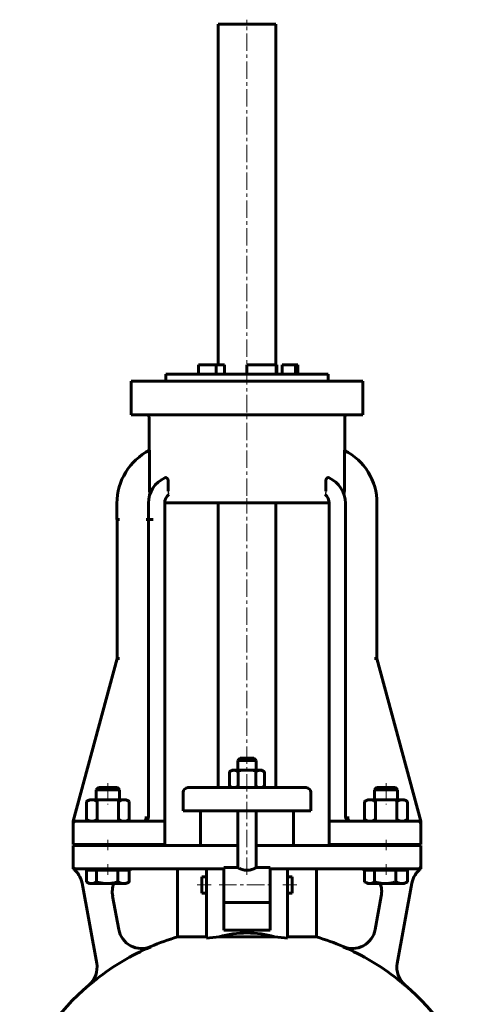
# Model space of a CAD drawing. Header units: millimetres. Extents: x -142 to 142, y -413 to 415.
# Tile 4 of 4: x -98 to 98, y -10 to 415. Entities that reach past the tile are written whole.
import ezdxf

# ---------------------------------------------------------------- set-up
doc = ezdxf.new("R2010")
doc.units = ezdxf.units.MM
for name, pattern in [('K5LT-1', [0]), ('K5LT_AXLED', [12, 7.5, -1.5, 1.5, -1.5]), ('K5LT_BASIC', [0])]:
    doc.linetypes.add(name, pattern=pattern)
doc.layers.add('Системный слой (1)', color=7, linetype='Continuous', true_color=0x6c6c6c)

# ---------------------------------------------------------------- blocks, each defined once
blk = doc.blocks.new('U1')
at = {"layer": 'Системный слой (1)', "color": 143, "linetype": 'K5LT_BASIC', "lineweight": 60, "true_color": 0x33acca}
for p, q in [((44.49, 69), (35.49, 69)), ((65, 69), (44.49, 69))]:
    blk.add_line(p, q, dxfattribs=at)
blk = doc.blocks.new('U2')
at = {"layer": 'Системный слой (1)', "color": 143, "linetype": 'K5LT_BASIC', "lineweight": 60, "true_color": 0x33acca}
for p, q in [((43.48, 69.28), (43.04, 69.62)), ((43.98, 69.07), (43.48, 69.28)), ((44.49, 69), (43.98, 69.07))]:
    blk.add_line(p, q, dxfattribs=at)
blk = doc.blocks.new('U3')
at = {"layer": 'Системный слой (1)', "color": 143, "linetype": 'K5LT_BASIC', "lineweight": 60, "true_color": 0x33acca}
for p, q in [((19.5, 45), (19.5, 41.5)), ((19.5, 41.5), (19.5, 38))]:
    blk.add_line(p, q, dxfattribs=at)
blk = doc.blocks.new('U4')
at = {"layer": 'Системный слой (1)', "color": 143, "linetype": 'K5LT_BASIC', "lineweight": 60, "true_color": 0x33acca}
for p, q in [((-4, 49), (-10, 49)), ((10, 49), (4, 49))]:
    blk.add_line(p, q, dxfattribs=at)
blk = doc.blocks.new('U9')
at = {"layer": 'Системный слой (1)', "color": 143, "linetype": 'K5LT_BASIC', "lineweight": 60, "true_color": 0x33acca}
for p, q in [((-19.5, 41.5), (-19.5, 45)), ((-19.5, 38), (-19.5, 41.5))]:
    blk.add_line(p, q, dxfattribs=at)
blk = doc.blocks.new('U12')
at = {"layer": 'Системный слой (1)', "color": 143, "linetype": 'K5LT_BASIC', "lineweight": 60, "true_color": 0x33acca}
for start, end in [(70.0499, 90), (349.6441, 21.0996)]:
    blk.add_arc((48.11, 38.5), 10, start, end, dxfattribs=at)
blk = doc.blocks.new('U15')
at = {"layer": 'Системный слой (1)', "color": 143, "linetype": 'K5LT_BASIC', "lineweight": 60, "true_color": 0x33acca}
for start, end in [(23.6575, 90), (8.4948, 15.6602)]:
    blk.add_arc((74, 68), 1, start, end, dxfattribs=at)
blk = doc.blocks.new('U16')
at = {"layer": 'Системный слой (1)', "color": 143, "linetype": 'K5LT_BASIC', "lineweight": 60, "true_color": 0x33acca}
for p, q in [((-4, 58.5), (-25, 58.5)), ((25, 58.5), (4, 58.5))]:
    blk.add_line(p, q, dxfattribs=at)
blk = doc.blocks.new('U19')
at = {"layer": 'Системный слой (1)', "color": 143, "linetype": 'K5LT_BASIC', "lineweight": 60, "true_color": 0x33acca}
for p, q in [((0, 96.25), (-3, 96.25)), ((3, 96.25), (0, 96.25))]:
    blk.add_line(p, q, dxfattribs=at)
blk = doc.blocks.new('U20')
at = {"layer": 'Системный слой (1)', "color": 143, "linetype": 'K5LT_BASIC', "lineweight": 60, "true_color": 0x33acca}
for p, q in [((-44.49, 69), (-65, 69)), ((-35.49, 69), (-44.49, 69))]:
    blk.add_line(p, q, dxfattribs=at)
blk = doc.blocks.new('U22')
at = {"layer": 'Системный слой (1)', "color": 143, "linetype": 'K5LT_BASIC', "lineweight": 60, "true_color": 0x33acca}
for start, end in [(106.6014, 113.2947), (66.7053, 73.3986), (130.4969, 159.0486), (20.9328, 49.5031)]:
    blk.add_arc((0, -81.55), 105, start, end, dxfattribs=at)
blk = doc.blocks.new('U23')
at = {"layer": 'Системный слой (1)', "color": 143, "linetype": 'K5LT_BASIC', "lineweight": 60, "true_color": 0x33acca}
for start, end in [(90, 109.9501), (158.9004, 190.3559)]:
    blk.add_arc((-48.11, 38.5), 10, start, end, dxfattribs=at)
blk = doc.blocks.new('U25')
at = {"layer": 'Системный слой (1)', "color": 143, "linetype": 'K5LT_BASIC', "lineweight": 60, "true_color": 0x33acca}
for p, q in [((-69.23, 42.81), (-69.16, 42.77)), ((-69.16, 42.77), (-69.1, 42.73)), ((-69.1, 42.73), (-69.03, 42.69)), ((-69.03, 42.69), (-68.35, 42.36)), ((-68.35, 42.36), (-67.71, 42.17)), ((-67.71, 42.17), (-67.09, 42.1))]:
    blk.add_line(p, q, dxfattribs=at)
blk = doc.blocks.new('U31')
at = {"layer": 'Системный слой (1)', "color": 143, "linetype": 'K5LT_BASIC', "lineweight": 60, "true_color": 0x33acca}
for p, q in [((50.77, 42.81), (50.84, 42.77)), ((50.84, 42.77), (50.9, 42.73)), ((50.9, 42.73), (50.97, 42.69)), ((50.97, 42.69), (51.65, 42.36)), ((51.65, 42.36), (52.29, 42.17)), ((52.29, 42.17), (52.91, 42.1))]:
    blk.add_line(p, q, dxfattribs=at)

msp = doc.modelspace()

# ---------------------------------------------------------------- linework, layer by layer
at = {"layer": 'Системный слой (1)', "color": 143, "linetype": 'K5LT_BASIC', "lineweight": 60, "true_color": 0x33acca}
for p, q in [((-12.5, 266), (-12.5, 413)), ((12.5, 413), (-12.5, 413)), ((12.5, 266), (12.5, 413)), ((-20.92, 262), (-20.92, 266)), ((-20.92, 266), (-13.24, 266)), ((-13.24, 266), (-9.63, 266)), ((-13.24, 262), (-13.24, 266)), ((-9.63, 262), (-9.63, 266)), ((0, 266), (12.62, 266)), ((0, 262), (0, 266)), ((12.62, 262), (12.62, 266)), ((12.62, 266), (12.93, 266)), ((12.93, 262), (12.93, 266)), ((15.22, 266), (20.92, 266)), ((15.22, 262), (15.22, 266)), ((20.92, 266), (22, 266)), ((20.92, 262), (20.92, 266)), ((22, 262), (22, 266)), ((-35, 259), (-35, 262)), ((-35, 262), (35, 262)), ((35, 259), (35, 262)), ((-50, 259), (-36.5, 259)), ((-50, 244.5), (-50, 259)), ((-36.5, 259), (36.5, 259)), ((36.5, 259), (50, 259)), ((50, 244.5), (50, 259)), ((-36.5, 244.5), (-50, 244.5)), ((-42.2, 229.07), (-42.2, 243.5)), ((-36.5, 244.5), (36.5, 244.5)), ((50, 244.5), (36.5, 244.5)), ((42.2, 229.06), (42.2, 243.5)), ((-42.01, 212.36), (-42.01, 228)), ((42.01, 212.32), (42.01, 227.99)), ((-34, 211.5), (-34, 215.68)), ((34, 211.5), (34, 215.67)), ((-56.11, 206.3), (-56.11, 199.3)), ((-56.11, 206.3), (-56.11, 199.3)), ((-42.51, 206.3), (-42.51, 199.3)), ((-35.51, 206.5), (35.48, 206.5)), ((-35.51, 206.3), (-35.51, 199.3)), ((-12.5, 83.5), (-12.5, 206.5)), ((12.5, 83.5), (12.5, 206.5)), ((35.49, 206.3), (35.49, 69)), ((42.49, 71), (42.49, 206.3)), ((56.08, 206.3), (56.08, 139.3)), ((-55.07, 199.3), (-56.11, 199.3)), ((-56.08, 199.3), (-56.08, 139.3)), ((-55.05, 199.3), (-55.07, 199.3)), ((-42.51, 199.3), (-43.51, 199.3)), ((-40.51, 199.3), (-42.51, 199.3)), ((-42.49, 199.3), (-42.49, 71)), ((-40.49, 199.3), (-40.51, 199.3)), ((-35.49, 199.3), (-35.51, 199.3)), ((-35.49, 69), (-35.49, 199.3)), ((-56.08, 139.3), (-75, 69)), ((-55.05, 139.3), (-56.08, 139.3)), ((55.05, 139.3), (56.08, 139.3)), ((75, 69), (56.08, 139.3)), ((-3, 96.25), (-4, 95.25)), ((-4, 95.25), (0, 95.25)), ((-4, 91), (-4, 95.25)), ((0, 95.25), (4, 95.25)), ((3, 96.25), (4, 95.25)), ((4, 91), (4, 95.25)), ((-6.5, 91), (-7.51, 90.42)), ((-7.51, 90.42), (-7.51, 84.08)), ((-5.63, 91), (-6.5, 91)), ((0, 91), (-5.63, 91)), ((-3.75, 90.42), (-3.75, 84.08)), ((5.63, 91), (0, 91)), ((3.75, 90.42), (3.75, 84.08)), ((6.5, 91), (5.63, 91)), ((6.5, 91), (7.51, 90.42)), ((7.51, 90.42), (7.51, 84.08)), ((-64.08, 83.5), (-65, 82.58)), ((-65, 82.58), (-55, 82.58)), ((-65, 78.3), (-65, 82.58)), ((-55.92, 83.5), (-64.08, 83.5)), ((-55.92, 83.5), (-55, 82.58)), ((-55, 78.3), (-55, 82.58)), ((-55, 82.58), (-55, 82.58)), ((-27.5, 73.5), (-27.5, 81.5)), ((-24.2, 83.5), (-25.5, 83.5)), ((-9.97, 83.5), (-24.2, 83.5)), ((9.97, 83.5), (-9.97, 83.5)), ((-6.5, 83.5), (-7.51, 84.08)), ((6.5, 83.5), (7.51, 84.08)), ((24.2, 83.5), (9.97, 83.5)), ((25.5, 83.5), (24.2, 83.5)), ((27.5, 73.5), (27.5, 81.5)), ((55.92, 83.5), (55, 82.58)), ((55, 82.58), (65, 82.58)), ((55, 78.3), (55, 82.58)), ((64.08, 83.5), (55.92, 83.5)), ((64.08, 83.5), (65, 82.58)), ((65, 78.3), (65, 82.58)), ((65, 82.58), (65, 82.58)), ((-68, 78.3), (-69.24, 77.59)), ((-69.24, 77.59), (-69.24, 69.71)), ((-68, 78.3), (-66.93, 78.3)), ((-66.93, 78.3), (-60, 78.3)), ((-64.62, 77.59), (-64.62, 69.71)), ((-60, 78.3), (-53.07, 78.3)), ((-55.38, 77.59), (-55.38, 69.71)), ((-53.07, 78.3), (-52, 78.3)), ((-52, 78.3), (-50.76, 77.59)), ((-50.76, 77.59), (-50.76, 69.71)), ((52, 78.3), (50.76, 77.59)), ((50.76, 77.59), (50.76, 69.71)), ((52, 78.3), (53.07, 78.3)), ((53.07, 78.3), (60, 78.3)), ((55.38, 77.59), (55.38, 69.71)), ((60, 78.3), (66.93, 78.3)), ((64.62, 77.59), (64.62, 69.71)), ((66.93, 78.3), (68, 78.3)), ((68, 78.3), (69.24, 77.59)), ((69.24, 77.59), (69.24, 69.71)), ((-27.5, 73.5), (-26.1, 73.5)), ((-26.1, 73.5), (-11.86, 73.5)), ((-20, 58.5), (-20, 73.5)), ((-11.86, 73.5), (11.86, 73.5)), ((-4, 49), (-4, 73.5)), ((4, 49), (4, 73.5)), ((11.86, 73.5), (26.1, 73.5)), ((20, 58.5), (20, 73.5)), ((26.1, 73.5), (27.5, 73.5)), ((-75, 69), (-75, 68.68)), ((-75, 68.68), (-75, 68)), ((-65, 69), (-74, 69)), ((-68, 69), (-69.24, 69.71)), ((-52, 69), (-50.76, 69.71)), ((-35.49, 68), (-35.49, 69)), ((35.49, 69), (35.49, 68)), ((42.59, 70.37), (42.58, 70.39)), ((52, 69), (50.76, 69.71)), ((74, 69), (65, 69)), ((68, 69), (69.24, 69.71)), ((73.43, 69), (68, 69)), ((75, 68.68), (75, 69)), ((75, 68), (75, 68.68)), ((-75, 59), (-75, 68)), ((-35.49, 59), (-35.49, 68)), ((35.49, 59), (35.49, 68)), ((75, 59), (75, 68)), ((-75, 59), (-65, 59)), ((-75, 58.5), (-75, 49.5)), ((-65, 58.5), (-75, 58.5)), ((-65, 59), (-35.49, 59)), ((-65, 58.5), (-65, 59)), ((-35.95, 58.5), (-65, 58.5)), ((-55, 58.5), (-55, 59)), ((-34.96, 58.5), (-35.95, 58.5)), ((-25, 58.5), (-34.96, 58.5)), ((34.96, 58.5), (25, 58.5)), ((35.95, 58.5), (34.96, 58.5)), ((35.49, 59), (65, 59)), ((65, 58.5), (35.95, 58.5)), ((55, 58.5), (55, 59)), ((65, 59), (75, 59)), ((65, 58.5), (65, 59)), ((75, 58.5), (65, 58.5)), ((75, 49.5), (75, 58.5)), ((-75, 49.5), (-75, 48.5)), ((-74, 48.5), (-65, 48.5)), ((-69.23, 47.9), (-67.09, 47.9)), ((-69.23, 47.9), (-69.23, 42.81)), ((-68, 47.9), (-68, 48.5)), ((-67.09, 47.9), (-64.95, 47.9)), ((-65, 48.5), (-35.95, 48.5)), ((-64.95, 47.9), (-64.95, 42.81)), ((-64.95, 47.9), (-60.33, 47.9)), ((-60.33, 47.9), (-55.72, 47.9)), ((-55.72, 47.9), (-55.72, 42.81)), ((-55.72, 47.9), (-53.25, 47.9)), ((-53.25, 47.9), (-50.77, 47.9)), ((-52, 47.9), (-52, 48.5)), ((-50.77, 47.9), (-50.77, 42.81)), ((-35.95, 48.5), (-25, 48.5)), ((-30, 19.08), (-30, 48.5)), ((-25, 48.5), (-17.5, 48.5)), ((-17.5, 35.75), (-17.5, 48.5)), ((-17.5, 48.5), (-10, 48.5)), ((-10, 49), (-10, 34.21)), ((10, 34.21), (10, 49)), ((10, 48.5), (17.5, 48.5)), ((17.5, 48.5), (25, 48.5)), ((17.5, 48.5), (17.5, 35.75)), ((25, 48.5), (35.95, 48.5)), ((30, 19.08), (30, 48.5)), ((35.95, 48.5), (65, 48.5)), ((50.77, 47.9), (50.77, 42.81)), ((50.77, 47.9), (52.91, 47.9)), ((52, 47.9), (52, 48.5)), ((52.91, 47.9), (55.05, 47.9)), ((55.05, 47.9), (55.05, 42.81)), ((55.05, 47.9), (59.67, 47.9)), ((59.67, 47.9), (64.28, 47.9)), ((64.28, 47.9), (66.75, 47.9)), ((64.28, 47.9), (64.28, 42.81)), ((65, 48.5), (74, 48.5)), ((66.75, 47.9), (69.23, 47.9)), ((68, 47.9), (68, 48.5)), ((69.23, 47.9), (69.23, 42.81)), ((75, 48.5), (75, 49.5)), ((-68, 42.1), (-69.03, 42.69)), ((-52, 42.1), (-50.97, 42.69)), ((-19.5, 45), (-17.5, 45)), ((17.5, 45), (19.5, 45)), ((52, 42.1), (50.97, 42.69)), ((68, 42.1), (69.03, 42.69)), ((-71.17, 42.3), (-64.84, 7.67)), ((-67.09, 42.1), (-68, 42.1)), ((-60.33, 42.1), (-67.09, 42.1)), ((-53.25, 42.1), (-60.33, 42.1)), ((-52, 42.1), (-53.25, 42.1)), ((52.91, 42.1), (52, 42.1)), ((59.67, 42.1), (52.91, 42.1)), ((66.75, 42.1), (59.67, 42.1)), ((64.84, 7.67), (71.17, 42.3)), ((68, 42.1), (66.75, 42.1)), ((-55.31, 22.23), (-57.95, 36.7)), ((-19.5, 38), (-17.5, 38)), ((-17.5, 18.49), (-17.5, 35.75)), ((-10, 22.03), (-10, 34.21)), ((10, 34.21), (10, 22.03)), ((17.5, 38), (19.5, 38)), ((17.5, 35.75), (17.5, 18.49)), ((57.95, 36.7), (55.31, 22.23)), ((10, 34), (-10, 34)), ((10, 22.03), (-10, 22.03)), ((-17.5, 19.08), (-30, 19.08)), ((11.94, 19.08), (-11.94, 19.08)), ((30, 19.08), (17.5, 19.08))]:
    msp.add_line(p, q, dxfattribs=at)
at = {"layer": 'Системный слой (1)', "color": 30, "linetype": 'K5LT_AXLED', "lineweight": 18, "true_color": 0xff8000}
for p, q in [((0, 209.5), (0, 415)), ((0, 45.84), (0, 208.5)), ((-60, 85.5), (-60, 76.3)), ((60, 85.5), (60, 76.3)), ((-60, 61), (-60, 56.5)), ((60, 61), (60, 56.5)), ((-60, 50.5), (-60, 45.9)), ((60, 50.5), (60, 45.9)), ((-21.5, 41.5), (-15.5, 41.5)), ((-12, 41.5), (12, 41.5)), ((15.5, 41.5), (21.5, 41.5))]:
    msp.add_line(p, q, dxfattribs=at)
at = {"layer": 'Системный слой (1)', "color": 143, "linetype": 'K5LT_BASIC', "lineweight": 60, "true_color": 0x33acca}
for centre, radius, start, end in [((-43.2, 243.5), 1, 0, 90), ((43.2, 243.5), 1, 90, 180), ((-30.51, 206.3), 25.59, 116.9106, 180), ((30.49, 206.3), 25.59, 0, 63.0296), ((-30.51, 206.3), 12, 113.9563, 180), ((30.49, 206.3), 12, 0, 65.9191), ((-30.51, 206.3), 5, 130.4454, 180), ((30.49, 206.3), 5, 0, 49.2803), ((-25.5, 81.5), 2, 90, 180), ((25.5, 81.5), 2, 0, 90), ((-74, 68), 1, 90, 180), ((-74, 68), 1, 90.0002, 174.1441), ((-44.49, 71), 2, 270, 0), ((-44.49, 71), 2, 270, 0), ((44.49, 71), 2, 180, 270), ((44.49, 71), 2, 180, 270), ((74, 68), 1, 0, 90), ((-74, 49.5), 1, 180, 270), ((-81, 40.5), 10, 10.3559, 53.0976), ((81, 40.5), 10, 126.9024, 169.6441), ((74, 49.5), 1, 270, 0), ((-45.48, 24.08), 10, 190.3559, 293.2947), ((45.48, 24.08), 10, 246.7053, 349.6441), ((0, -81.55), 104.94, 113.3021, 128.1483), ((0, -81.55), 104.94, 51.8517, 66.6979), ((-74.68, 5.9), 10, 310.4969, 10.3559), ((74.68, 5.9), 10, 169.6441, 229.5031)]:
    msp.add_arc(centre, radius, start, end, dxfattribs=at)
for centre, major_axis, ratio, start_param, end_param in [((0, 0.01), (-30, 0), 0.692678, 4.302968, 5.12181), ((0, -26.43), (-80.81, 0), 0.569415, -1.422464, -1.352501), ((0, -26.43), (-80.81, 0), 0.569415, 4.494094, 4.564057)]:
    msp.add_ellipse(centre, major_axis=major_axis, ratio=ratio, start_param=start_param, end_param=end_param, dxfattribs=at)
for points, knots in [([(-42.1, 229.13), (-42.09, 229.13), (-42.08, 229.12), (-42.07, 229.08), (-42.06, 229.01), (-42.05, 228.92), (-42.04, 228.79), (-42.03, 228.66), (-42.02, 228.52), (-42.01, 228.3), (-42.01, 228.11), (-42.01, 228)], [0, 0, 0, 0, 1.143166, 2.623758, 3.280695, 4.616454, 6.194443, 7.067029, 7.922571, 9.721357, 12, 12, 12, 12]), ([(42.01, 227.99), (42.01, 228.06), (42.01, 228.18), (42.02, 228.34), (42.02, 228.49), (42.03, 228.69), (42.04, 228.88), (42.06, 229), (42.07, 229.06), (42.08, 229.1), (42.09, 229.11), (42.09, 229.12), (42.1, 229.11)], [0, 0, 0, 0, 1.673884, 2.747332, 3.809843, 5.39024, 7.790537, 9.360878, 10.515048, 11.252037, 12.150888, 13, 13, 13, 13]), ([(-35.38, 217.27), (-35.32, 217.3), (-35.15, 217.35), (-34.96, 217.34), (-34.79, 217.3), (-34.67, 217.24), (-34.54, 217.15), (-34.43, 217.04), (-34.34, 216.93), (-34.28, 216.82), (-34.23, 216.73), (-34.16, 216.6), (-34.1, 216.43), (-34.05, 216.23), (-34.02, 216), (-34, 215.81), (-34, 215.7), (-34, 215.68)], [0, 0, 0, 0, 2.067212, 4.851056, 5.468899, 6.891519, 8.298332, 9.429767, 10.537164, 11.190461, 11.884022, 12.56399, 13.897925, 14.995753, 16.182264, 17.607933, 18, 18, 18, 18]), ([(34, 215.67), (34, 215.77), (34.01, 215.96), (34.05, 216.21), (34.1, 216.4), (34.15, 216.56), (34.22, 216.71), (34.3, 216.86), (34.39, 216.98), (34.48, 217.09), (34.6, 217.18), (34.74, 217.27), (34.9, 217.32), (35.12, 217.34), (35.28, 217.31), (35.38, 217.26)], [0, 0, 0, 0, 1.47532, 2.738267, 3.649205, 4.42623, 5.318576, 6.305326, 7.290602, 8.064355, 9.164686, 10.35948, 11.897166, 13.222449, 16, 16, 16, 16]), ([(-42.01, 211.5), (-42.01, 211.75), (-42.01, 212.04), (-42.01, 212.33), (-42.01, 212.36)], [0, 0, 0, 0, 4.384755, 5, 5, 5, 5]), ([(-42.01, 211.5), (-42, 211.41), (-42, 211.28), (-41.98, 211.09), (-41.96, 210.97), (-41.94, 210.82), (-41.92, 210.72), (-41.89, 210.6), (-41.86, 210.53), (-41.83, 210.46), (-41.82, 210.42), (-41.8, 210.4), (-41.79, 210.4), (-41.79, 210.41), (-41.79, 210.42)], [0, 0, 0, 0, 2.494846, 3.684025, 5.560489, 6.37606, 8.459058, 8.816092, 10.580126, 11.721286, 12.604867, 13.592695, 14.700168, 15, 15, 15, 15]), ([(42.01, 211.5), (42, 211.42), (42, 211.29), (41.98, 211.07), (41.96, 210.92), (41.93, 210.76), (41.9, 210.66), (41.88, 210.58), (41.86, 210.51), (41.84, 210.45), (41.82, 210.4), (41.8, 210.38), (41.79, 210.37), (41.78, 210.36), (41.78, 210.37), (41.78, 210.38)], [0, 0, 0, 0, 2.507055, 3.891545, 6.393954, 7.418108, 9.152523, 9.876569, 10.601565, 12.133761, 12.984187, 13.660129, 14.336997, 15.017114, 16, 16, 16, 16]), ([(-7.51, 90.42), (-7.34, 90.51), (-7.06, 90.66), (-6.67, 90.82), (-6.37, 90.91), (-6.11, 90.96), (-5.87, 90.99), (-5.71, 91), (-5.63, 91)], [0, 0, 0, 0, 2.209693, 3.807687, 5.42312, 6.550841, 7.738784, 9, 9, 9, 9]), ([(-5.63, 91), (-5.54, 91), (-5.38, 90.99), (-5.13, 90.96), (-4.85, 90.9), (-4.55, 90.8), (-4.18, 90.65), (-3.91, 90.51), (-3.75, 90.42)], [0, 0, 0, 0, 1.335825, 2.581685, 3.742639, 5.366364, 6.920115, 9, 9, 9, 9]), ([(3.75, 90.42), (3.92, 90.51), (4.2, 90.66), (4.58, 90.82), (4.88, 90.91), (5.15, 90.96), (5.39, 90.99), (5.55, 91), (5.63, 91)], [0, 0, 0, 0, 2.209693, 3.807687, 5.42312, 6.550841, 7.738784, 9, 9, 9, 9]), ([(5.63, 91), (5.71, 91), (5.88, 90.99), (6.13, 90.96), (6.4, 90.9), (6.71, 90.8), (7.08, 90.65), (7.35, 90.51), (7.51, 90.42)], [0, 0, 0, 0, 1.335825, 2.581685, 3.742639, 5.366364, 6.920115, 9, 9, 9, 9]), ([(-5.63, 83.5), (-5.71, 83.5), (-5.88, 83.51), (-6.13, 83.54), (-6.4, 83.6), (-6.71, 83.7), (-7.08, 83.85), (-7.35, 83.99), (-7.51, 84.08)], [0, 0, 0, 0, 1.335825, 2.581685, 3.742639, 5.366364, 6.920115, 9, 9, 9, 9]), ([(-3.75, 84.08), (-3.92, 83.99), (-4.2, 83.84), (-4.58, 83.68), (-4.88, 83.59), (-5.15, 83.54), (-5.39, 83.51), (-5.55, 83.5), (-5.63, 83.5)], [0, 0, 0, 0, 2.209693, 3.807687, 5.42312, 6.550841, 7.738784, 9, 9, 9, 9]), ([(5.63, 83.5), (5.54, 83.5), (5.38, 83.51), (5.13, 83.54), (4.85, 83.6), (4.55, 83.7), (4.18, 83.85), (3.91, 83.99), (3.75, 84.08)], [0, 0, 0, 0, 1.335825, 2.581685, 3.742639, 5.366364, 6.920115, 9, 9, 9, 9]), ([(7.51, 84.08), (7.34, 83.99), (7.06, 83.84), (6.67, 83.68), (6.37, 83.59), (6.11, 83.54), (5.87, 83.51), (5.71, 83.5), (5.63, 83.5)], [0, 0, 0, 0, 2.209693, 3.807687, 5.42312, 6.550841, 7.738784, 9, 9, 9, 9]), ([(-66.93, 78.3), (-67.03, 78.3), (-67.24, 78.29), (-67.54, 78.25), (-67.84, 78.19), (-68.16, 78.09), (-68.53, 77.95), (-68.9, 77.77), (-69.14, 77.64), (-69.24, 77.59)], [0, 0, 0, 0, 1.481003, 2.862672, 4.151284, 5.363168, 7.112766, 8.832682, 10, 10, 10, 10]), ([(-64.62, 77.59), (-64.79, 77.68), (-65.11, 77.85), (-65.56, 78.04), (-65.95, 78.17), (-66.33, 78.26), (-66.65, 78.29), (-66.85, 78.3), (-66.93, 78.3)], [0, 0, 0, 0, 1.805686, 3.518388, 5.104019, 6.517599, 8.109369, 9, 9, 9, 9]), ([(-53.07, 78.3), (-53.18, 78.3), (-53.38, 78.29), (-53.69, 78.25), (-53.98, 78.19), (-54.31, 78.09), (-54.67, 77.95), (-55.05, 77.77), (-55.28, 77.64), (-55.38, 77.59)], [0, 0, 0, 0, 1.481003, 2.862672, 4.151284, 5.363168, 7.112766, 8.832682, 10, 10, 10, 10]), ([(-50.76, 77.59), (-50.93, 77.68), (-51.26, 77.85), (-51.7, 78.04), (-52.1, 78.17), (-52.48, 78.26), (-52.79, 78.29), (-53, 78.3), (-53.07, 78.3)], [0, 0, 0, 0, 1.805686, 3.518388, 5.104019, 6.517599, 8.109369, 9, 9, 9, 9]), ([(53.07, 78.3), (52.97, 78.3), (52.76, 78.29), (52.46, 78.25), (52.16, 78.19), (51.84, 78.09), (51.47, 77.95), (51.1, 77.77), (50.86, 77.64), (50.76, 77.59)], [0, 0, 0, 0, 1.481003, 2.862672, 4.151284, 5.363168, 7.112766, 8.832682, 10, 10, 10, 10]), ([(55.38, 77.59), (55.21, 77.68), (54.89, 77.85), (54.44, 78.04), (54.05, 78.17), (53.67, 78.26), (53.35, 78.29), (53.15, 78.3), (53.07, 78.3)], [0, 0, 0, 0, 1.805686, 3.518388, 5.104019, 6.517599, 8.109369, 9, 9, 9, 9]), ([(66.93, 78.3), (66.82, 78.3), (66.62, 78.29), (66.31, 78.25), (66.02, 78.19), (65.69, 78.09), (65.33, 77.95), (64.95, 77.77), (64.72, 77.64), (64.62, 77.59)], [0, 0, 0, 0, 1.481003, 2.862672, 4.151284, 5.363168, 7.112766, 8.832682, 10, 10, 10, 10]), ([(69.24, 77.59), (69.07, 77.68), (68.74, 77.85), (68.3, 78.04), (67.9, 78.17), (67.52, 78.26), (67.21, 78.29), (67, 78.3), (66.93, 78.3)], [0, 0, 0, 0, 1.805686, 3.518388, 5.104019, 6.517599, 8.109369, 9, 9, 9, 9]), ([(-69.24, 69.71), (-69.07, 69.62), (-68.74, 69.45), (-68.3, 69.26), (-67.9, 69.13), (-67.52, 69.04), (-67.21, 69.01), (-67, 69), (-66.93, 69)], [0, 0, 0, 0, 1.805686, 3.518388, 5.104019, 6.517599, 8.109369, 9, 9, 9, 9]), ([(-66.93, 69), (-66.82, 69), (-66.62, 69.01), (-66.31, 69.05), (-66.02, 69.11), (-65.69, 69.21), (-65.33, 69.35), (-64.95, 69.53), (-64.72, 69.66), (-64.62, 69.71)], [0, 0, 0, 0, 1.481003, 2.862672, 4.151284, 5.363168, 7.112766, 8.832682, 10, 10, 10, 10]), ([(-55.38, 69.71), (-55.21, 69.62), (-54.89, 69.45), (-54.44, 69.26), (-54.05, 69.13), (-53.67, 69.04), (-53.35, 69.01), (-53.15, 69), (-53.07, 69)], [0, 0, 0, 0, 1.805686, 3.518388, 5.104019, 6.517599, 8.109369, 9, 9, 9, 9]), ([(-53.07, 69), (-52.97, 69), (-52.76, 69.01), (-52.46, 69.05), (-52.16, 69.11), (-51.84, 69.21), (-51.47, 69.35), (-51.1, 69.53), (-50.86, 69.66), (-50.76, 69.71)], [0, 0, 0, 0, 1.481003, 2.862672, 4.151284, 5.363168, 7.112766, 8.832682, 10, 10, 10, 10]), ([(-43.49, 71), (-43.49, 70.96), (-43.49, 70.89), (-43.49, 70.79), (-43.5, 70.66), (-43.51, 70.53), (-43.53, 70.4), (-43.55, 70.31), (-43.57, 70.21), (-43.59, 70.1), (-43.63, 69.98), (-43.66, 69.88), (-43.7, 69.77), (-43.74, 69.67), (-43.79, 69.58), (-43.83, 69.49), (-43.88, 69.42), (-43.93, 69.34), (-43.98, 69.28), (-44.03, 69.22), (-44.08, 69.17), (-44.13, 69.13), (-44.17, 69.1), (-44.22, 69.07), (-44.27, 69.05), (-44.32, 69.03), (-44.4, 69.01), (-44.45, 69), (-44.49, 69)], [0, 0, 0, 0, 1.224735, 1.933449, 2.771087, 4.639996, 5.606644, 6.50889, 7.346606, 8.699895, 9.860075, 11.020065, 12.180035, 13.533407, 14.60732, 15.72446, 16.884426, 18.044474, 19.20441, 20.364461, 21.277358, 22.201154, 23.124825, 24.037679, 24.896956, 25.713065, 27.163407, 29, 29, 29, 29]), ([(-44.49, 69), (-44.46, 69), (-44.44, 69), (-44.37, 69), (-44.33, 69.01), (-44.2, 69.02), (-44.12, 69.03), (-43.93, 69.08), (-43.83, 69.11), (-43.64, 69.19), (-43.55, 69.23), (-43.39, 69.33), (-43.31, 69.39), (-43.19, 69.48), (-43.16, 69.51), (-43.11, 69.55), (-43.1, 69.56), (-43.08, 69.58), (-43.08, 69.59), (-43.05, 69.61), (-43.04, 69.63), (-43.01, 69.65), (-43.01, 69.66), (-43, 69.67)], [0.000112, 0.000112, 0.000112, 0.000112, 0.829104, 0.829104, 2.280036, 2.280036, 5.1819, 5.1819, 8.552466, 8.552466, 11.695707, 11.695707, 14.638892, 14.638892, 16.149884, 16.149884, 16.543845, 16.543845, 16.891421, 16.891421, 17.586573, 17.586573, 17.916503, 17.916503, 17.916503, 17.916503]), ([(-44.49, 69), (-44.46, 69), (-44.44, 69), (-44.37, 69), (-44.33, 69.01), (-44.19, 69.02), (-44.11, 69.04), (-43.92, 69.08), (-43.82, 69.11), (-43.63, 69.19), (-43.54, 69.24), (-43.38, 69.34), (-43.3, 69.39), (-43.19, 69.48), (-43.15, 69.51), (-43.11, 69.55), (-43.1, 69.56), (-43.08, 69.58), (-43.07, 69.59), (-43.06, 69.6), (-43.05, 69.61), (-43.04, 69.62)], [0.000112, 0.000112, 0.000112, 0.000112, 0.829581, 0.829581, 2.281349, 2.281349, 5.184884, 5.184884, 8.47041, 8.47041, 11.5368, 11.5368, 14.410801, 14.410801, 15.791314, 15.791314, 16.176042, 16.176042, 16.51547, 16.51547, 16.910606, 16.910606, 16.910606, 16.910606]), ([(-42.73, 70.04), (-42.72, 70.06), (-42.72, 70.07), (-42.7, 70.11), (-42.68, 70.14), (-42.66, 70.2), (-42.65, 70.23), (-42.63, 70.27), (-42.62, 70.28), (-42.62, 70.3), (-42.61, 70.31), (-42.61, 70.32), (-42.6, 70.33), (-42.6, 70.35), (-42.59, 70.36), (-42.59, 70.37)], [0.640662, 0.640662, 0.640662, 0.640662, 1.921987, 1.921987, 4.321987, 4.321987, 6.721987, 6.721987, 7.82617, 7.82617, 8.427141, 8.427141, 9.113942, 9.113942, 10.082834, 10.082834, 10.082834, 10.082834]), ([(-42.72, 70.07), (-42.71, 70.09), (-42.7, 70.1), (-42.68, 70.15), (-42.67, 70.17), (-42.64, 70.23), (-42.63, 70.26), (-42.62, 70.29), (-42.61, 70.3), (-42.61, 70.32), (-42.61, 70.33), (-42.6, 70.35), (-42.59, 70.36), (-42.59, 70.38), (-42.59, 70.39), (-42.58, 70.39)], [0.690053, 0.690053, 0.690053, 0.690053, 2.07016, 2.07016, 4.47016, 4.47016, 6.87016, 6.87016, 7.644285, 7.644285, 8.258228, 8.258228, 9.486114, 9.486114, 9.902897, 9.902897, 9.902897, 9.902897]), ([(42.73, 70.05), (42.73, 70.06), (42.72, 70.07), (42.71, 70.08), (42.71, 70.09), (42.7, 70.11), (42.68, 70.14), (42.66, 70.2), (42.65, 70.22), (42.63, 70.27), (42.62, 70.28), (42.62, 70.3), (42.61, 70.31), (42.61, 70.32), (42.6, 70.33), (42.6, 70.35), (42.59, 70.36), (42.59, 70.37)], [0.639073, 0.639073, 0.639073, 0.639073, 1.745986, 1.745986, 1.917218, 1.917218, 4.317218, 4.317218, 6.717218, 6.717218, 7.843034, 7.843034, 8.448756, 8.448756, 9.140986, 9.140986, 10.070425, 10.070425, 10.070425, 10.070425]), ([(44.49, 69), (44.46, 69), (44.44, 69), (44.37, 69), (44.33, 69.01), (44.2, 69.02), (44.12, 69.03), (43.93, 69.08), (43.83, 69.11), (43.64, 69.19), (43.55, 69.23), (43.39, 69.33), (43.31, 69.39), (43.19, 69.48), (43.16, 69.51), (43.11, 69.55), (43.1, 69.56), (43.08, 69.58), (43.08, 69.59), (43.05, 69.61), (43.04, 69.63), (43.01, 69.65), (43.01, 69.66), (43, 69.67)], [0.000112, 0.000112, 0.000112, 0.000112, 0.830695, 0.830695, 2.284411, 2.284411, 5.191844, 5.191844, 8.564118, 8.564118, 11.708935, 11.708935, 14.653557, 14.653557, 16.16022, 16.16022, 16.554423, 16.554423, 16.902213, 16.902213, 17.597792, 17.597792, 17.918117, 17.918117, 17.918117, 17.918117]), ([(44.49, 69), (44.42, 69), (44.33, 69.02), (44.18, 69.09), (44.06, 69.19), (43.93, 69.33), (43.83, 69.49), (43.75, 69.65), (43.69, 69.78), (43.65, 69.91), (43.61, 70.04), (43.57, 70.2), (43.53, 70.39), (43.51, 70.59), (43.49, 70.8), (43.49, 70.93), (43.49, 71)], [0, 0, 0, 0, 2.075753, 3.170226, 4.754943, 6.340309, 7.926101, 8.984542, 9.967453, 10.799792, 11.556855, 12.464722, 13.598649, 14.883255, 15.865782, 17, 17, 17, 17]), ([(50.76, 69.71), (50.93, 69.62), (51.26, 69.45), (51.7, 69.26), (52.1, 69.13), (52.48, 69.04), (52.79, 69.01), (53, 69), (53.07, 69)], [0, 0, 0, 0, 1.805686, 3.518388, 5.104019, 6.517599, 8.109369, 9, 9, 9, 9]), ([(53.07, 69), (53.18, 69), (53.38, 69.01), (53.69, 69.05), (53.98, 69.11), (54.31, 69.21), (54.67, 69.35), (55.05, 69.53), (55.28, 69.66), (55.38, 69.71)], [0, 0, 0, 0, 1.481003, 2.862672, 4.151284, 5.363168, 7.112766, 8.832682, 10, 10, 10, 10]), ([(64.62, 69.71), (64.79, 69.62), (65.11, 69.45), (65.56, 69.26), (65.95, 69.13), (66.33, 69.04), (66.65, 69.01), (66.85, 69), (66.93, 69)], [0, 0, 0, 0, 1.805686, 3.518388, 5.104019, 6.517599, 8.109369, 9, 9, 9, 9]), ([(66.93, 69), (67.03, 69), (67.24, 69.01), (67.54, 69.05), (67.84, 69.11), (68.16, 69.21), (68.53, 69.35), (68.9, 69.53), (69.14, 69.66), (69.24, 69.71)], [0, 0, 0, 0, 1.481003, 2.862672, 4.151284, 5.363168, 7.112766, 8.832682, 10, 10, 10, 10]), ([(4, 49), (4, 49), (3.99, 48.99), (3.94, 48.97), (3.86, 48.93), (3.77, 48.88), (3.65, 48.82), (3.53, 48.76), (3.4, 48.7), (3.25, 48.63), (3.09, 48.56), (2.92, 48.48), (2.71, 48.4), (2.48, 48.31), (2.18, 48.21), (1.89, 48.12), (1.55, 48.03), (1.21, 47.96), (0.85, 47.9), (0.53, 47.86), (0.22, 47.85), (-0.03, 47.84), (-0.27, 47.85), (-0.55, 47.87), (-0.87, 47.9), (-1.24, 47.96), (-1.62, 48.04), (-1.97, 48.14), (-2.3, 48.25), (-2.56, 48.34), (-2.8, 48.43), (-2.94, 48.49), (-3.11, 48.56), (-3.28, 48.64), (-3.5, 48.74), (-3.71, 48.85), (-3.85, 48.92), (-3.95, 48.98), (-3.99, 49), (-4, 49), (-4, 49)], [0, 0, 0, 0, 1.352538, 2.36715, 3.376594, 4.6953, 5.339923, 6.297621, 7.262848, 7.926434, 8.936862, 9.935542, 10.591211, 11.855359, 13.072627, 14.202529, 15.207208, 16.698404, 17.652283, 18.765573, 19.843299, 20.709107, 21.224227, 22.285628, 23.406832, 24.411151, 25.918962, 27.281168, 28.24408, 29.754217, 30.534369, 31.571906, 31.826502, 33.099118, 34.478165, 35.743039, 37.635573, 38.76365, 40.242411, 41, 41, 41, 41]), ([(-67.09, 42.1), (-66.99, 42.1), (-66.8, 42.11), (-66.52, 42.15), (-66.25, 42.21), (-65.95, 42.31), (-65.61, 42.45), (-65.26, 42.63), (-65.04, 42.76), (-64.95, 42.81)], [0, 0, 0, 0, 1.481003, 2.862672, 4.151284, 5.363168, 7.112766, 8.832682, 10, 10, 10, 10]), ([(-64.95, 42.81), (-64.61, 42.72), (-63.96, 42.55), (-63.07, 42.36), (-62.28, 42.23), (-61.53, 42.14), (-60.89, 42.11), (-60.48, 42.1), (-60.33, 42.1)], [0, 0, 0, 0, 1.805686, 3.518388, 5.104019, 6.517599, 8.109369, 9, 9, 9, 9]), ([(-60.33, 42.1), (-60.12, 42.1), (-59.71, 42.11), (-59.1, 42.15), (-58.52, 42.21), (-57.87, 42.31), (-57.13, 42.45), (-56.39, 42.63), (-55.91, 42.76), (-55.72, 42.81)], [0, 0, 0, 0, 1.481003, 2.862672, 4.151284, 5.363168, 7.112766, 8.832682, 10, 10, 10, 10]), ([(-55.72, 42.81), (-55.54, 42.72), (-55.19, 42.55), (-54.71, 42.36), (-54.29, 42.23), (-53.88, 42.14), (-53.54, 42.11), (-53.32, 42.1), (-53.25, 42.1)], [0, 0, 0, 0, 1.805686, 3.518388, 5.104019, 6.517599, 8.109369, 9, 9, 9, 9]), ([(-53.25, 42.1), (-53.13, 42.1), (-52.91, 42.11), (-52.58, 42.15), (-52.27, 42.21), (-51.92, 42.31), (-51.53, 42.45), (-51.13, 42.63), (-50.87, 42.76), (-50.77, 42.81)], [0, 0, 0, 0, 1.481003, 2.862672, 4.151284, 5.363168, 7.112766, 8.832682, 10, 10, 10, 10]), ([(52.91, 42.1), (53.01, 42.1), (53.2, 42.11), (53.48, 42.15), (53.75, 42.21), (54.05, 42.31), (54.39, 42.45), (54.74, 42.63), (54.96, 42.76), (55.05, 42.81)], [0, 0, 0, 0, 1.481003, 2.862672, 4.151284, 5.363168, 7.112766, 8.832682, 10, 10, 10, 10]), ([(55.05, 42.81), (55.39, 42.72), (56.04, 42.55), (56.93, 42.36), (57.72, 42.23), (58.47, 42.14), (59.11, 42.11), (59.52, 42.1), (59.67, 42.1)], [0, 0, 0, 0, 1.805686, 3.518388, 5.104019, 6.517599, 8.109369, 9, 9, 9, 9]), ([(59.67, 42.1), (59.88, 42.1), (60.29, 42.11), (60.9, 42.15), (61.48, 42.21), (62.13, 42.31), (62.87, 42.45), (63.61, 42.63), (64.09, 42.76), (64.28, 42.81)], [0, 0, 0, 0, 1.481003, 2.862672, 4.151284, 5.363168, 7.112766, 8.832682, 10, 10, 10, 10]), ([(64.28, 42.81), (64.46, 42.72), (64.81, 42.55), (65.29, 42.36), (65.71, 42.23), (66.12, 42.14), (66.46, 42.11), (66.68, 42.1), (66.75, 42.1)], [0, 0, 0, 0, 1.805686, 3.518388, 5.104019, 6.517599, 8.109369, 9, 9, 9, 9]), ([(66.75, 42.1), (66.87, 42.1), (67.09, 42.11), (67.42, 42.15), (67.73, 42.21), (68.08, 42.31), (68.47, 42.45), (68.87, 42.63), (69.13, 42.76), (69.23, 42.81)], [0, 0, 0, 0, 1.481003, 2.862672, 4.151284, 5.363168, 7.112766, 8.832682, 10, 10, 10, 10]), ([(-64.82, 0.98), (-64.91, 0.91), (-65.08, 0.78), (-65.29, 0.61), (-65.51, 0.44), (-65.73, 0.27), (-65.92, 0.11), (-66.09, -0.02), (-66.31, -0.2), (-66.53, -0.38), (-66.73, -0.54), (-66.89, -0.67), (-67.06, -0.8), (-67.3, -1), (-67.58, -1.24), (-67.9, -1.5), (-68.11, -1.67), (-68.18, -1.74)], [0, 0, 0, 0, 1.421867, 2.541977, 3.383482, 4.721494, 5.957368, 6.419339, 7.374554, 9.475325, 10.022822, 10.572399, 12.178051, 12.685744, 14.605672, 16.783265, 18, 18, 18, 18]), ([(68.18, -1.74), (68.04, -1.62), (67.8, -1.41), (67.4, -1.09), (67.13, -0.86), (66.84, -0.62), (66.65, -0.48), (66.47, -0.33), (66.34, -0.23), (66.18, -0.09), (66.01, 0.04), (65.87, 0.16), (65.68, 0.3), (65.47, 0.47), (65.15, 0.72), (64.96, 0.87), (64.82, 0.98)], [0, 0, 0, 0, 2.230812, 3.803312, 6.148042, 6.510357, 8.296085, 8.975206, 9.304566, 10.270989, 11.503243, 11.802217, 12.397319, 14.253886, 14.90547, 17, 17, 17, 17])]:
    msp.add_open_spline(points, degree=3, knots=knots, dxfattribs=at)
at = {"layer": 'Системный слой (1)', "color": 7, "linetype": 'K5LT-1'}
for points, knots in [([(-34, 211.5), (-34, 211.46), (-34, 211.37), (-33.99, 211.25), (-33.98, 211.12), (-33.97, 210.95), (-33.93, 210.74), (-33.88, 210.51), (-33.82, 210.3), (-33.78, 210.17), (-33.76, 210.11)], [0, 0, 0, 0, 0.223753, 0.447506, 0.671259, 0.895012, 1.344831, 1.79465, 2.151076, 2.507502, 2.507502, 2.507502, 2.507502]), ([(34, 211.5), (34, 211.46), (34, 211.37), (33.99, 211.25), (33.98, 211.12), (33.97, 210.95), (33.93, 210.74), (33.88, 210.51), (33.83, 210.33), (33.79, 210.19), (33.76, 210.13), (33.75, 210.09)], [0, 0, 0, 0, 0.223753, 0.447506, 0.671259, 0.895012, 1.344831, 1.79465, 2.165698, 2.351221, 2.536745, 2.536745, 2.536745, 2.536745]), ([(-3.75, 90.42), (-3.68, 90.44), (-3.54, 90.48), (-3.33, 90.54), (-3.12, 90.59), (-2.91, 90.64), (-2.71, 90.69), (-2.51, 90.73), (-2.32, 90.77), (-2.11, 90.81), (-1.9, 90.84), (-1.69, 90.88), (-1.48, 90.9), (-1.23, 90.93), (-0.95, 90.96), (-0.63, 90.98), (-0.37, 90.99), (-0.16, 91), (-0.05, 91), (0, 91)], [0, 0, 0, 0, 0.0197814, 0.0395628, 0.0593442, 0.0791257, 0.0989071, 0.1186885, 0.1384699, 0.1582513, 0.1804046, 0.2025579, 0.2247111, 0.2468644, 0.2803261, 0.3137879, 0.3472496, 0.3639805, 0.3807113, 0.3807113, 0.3807113, 0.3807113]), ([(0, 91), (0.07, 91), (0.2, 91), (0.41, 90.99), (0.61, 90.98), (0.81, 90.97), (1.02, 90.95), (1.29, 90.93), (1.56, 90.9), (1.83, 90.86), (2.02, 90.82), (2.22, 90.79), (2.42, 90.75), (2.62, 90.71), (2.81, 90.66), (3.01, 90.62), (3.23, 90.56), (3.48, 90.5), (3.66, 90.45), (3.75, 90.42)], [0.3807113, 0.3807113, 0.3807113, 0.3807113, 0.4022153, 0.4237193, 0.4452233, 0.4667273, 0.4882313, 0.5097353, 0.5527433, 0.5730939, 0.5934444, 0.6137949, 0.6341455, 0.6533275, 0.6725096, 0.6916917, 0.7108737, 0.7361482, 0.7614226, 0.7614226, 0.7614226, 0.7614226]), ([(0, 83.5), (-0.07, 83.5), (-0.2, 83.5), (-0.41, 83.51), (-0.61, 83.52), (-0.81, 83.53), (-1.02, 83.55), (-1.29, 83.57), (-1.56, 83.6), (-1.83, 83.64), (-2.02, 83.68), (-2.22, 83.71), (-2.42, 83.75), (-2.62, 83.79), (-2.81, 83.84), (-3.01, 83.88), (-3.23, 83.94), (-3.48, 84), (-3.66, 84.05), (-3.75, 84.08)], [0.3807113, 0.3807113, 0.3807113, 0.3807113, 0.4022153, 0.4237193, 0.4452233, 0.4667273, 0.4882313, 0.5097353, 0.5527433, 0.5730939, 0.5934444, 0.6137949, 0.6341455, 0.6533275, 0.6725096, 0.6916917, 0.7108737, 0.7361482, 0.7614226, 0.7614226, 0.7614226, 0.7614226]), ([(3.75, 84.08), (3.68, 84.06), (3.54, 84.02), (3.33, 83.96), (3.12, 83.91), (2.91, 83.86), (2.71, 83.81), (2.51, 83.77), (2.32, 83.73), (2.11, 83.69), (1.9, 83.66), (1.69, 83.62), (1.48, 83.6), (1.23, 83.57), (0.95, 83.54), (0.63, 83.52), (0.37, 83.51), (0.16, 83.5), (0.05, 83.5), (0, 83.5)], [0, 0, 0, 0, 0.0197814, 0.0395628, 0.0593442, 0.0791257, 0.0989071, 0.1186885, 0.1384699, 0.1582513, 0.1804046, 0.2025579, 0.2247111, 0.2468644, 0.2803261, 0.3137879, 0.3472496, 0.3639805, 0.3807113, 0.3807113, 0.3807113, 0.3807113]), ([(-60, 78.3), (-60.08, 78.3), (-60.25, 78.3), (-60.5, 78.29), (-60.71, 78.28), (-60.87, 78.27), (-61.03, 78.26), (-61.22, 78.25), (-61.45, 78.23), (-61.67, 78.2), (-61.98, 78.16), (-62.36, 78.11), (-62.81, 78.03), (-63.26, 77.93), (-63.7, 77.83), (-64.07, 77.74), (-64.38, 77.65), (-64.54, 77.61), (-64.62, 77.59)], [0.4685678, 0.4685678, 0.4685678, 0.4685678, 0.4948926, 0.5212175, 0.5475423, 0.5607047, 0.5738672, 0.5976814, 0.6214956, 0.6453098, 0.669124, 0.7167524, 0.7643808, 0.8075695, 0.8507582, 0.8939469, 0.9155412, 0.9371356, 0.9371356, 0.9371356, 0.9371356]), ([(-55.38, 77.59), (-55.46, 77.61), (-55.61, 77.65), (-55.84, 77.71), (-56.07, 77.77), (-56.29, 77.83), (-56.51, 77.88), (-56.8, 77.95), (-57.09, 78), (-57.38, 78.06), (-57.6, 78.1), (-57.82, 78.13), (-58.12, 78.17), (-58.48, 78.22), (-58.86, 78.25), (-59.18, 78.28), (-59.45, 78.29), (-59.73, 78.3), (-59.91, 78.3), (-60, 78.3)], [0, 0, 0, 0, 0.02136, 0.04272, 0.06408, 0.08544, 0.1068, 0.12816, 0.17088, 0.1936778, 0.2164756, 0.2392734, 0.2620712, 0.3076668, 0.3532624, 0.3820887, 0.4109151, 0.4397414, 0.4685678, 0.4685678, 0.4685678, 0.4685678]), ([(60, 78.3), (59.92, 78.3), (59.75, 78.3), (59.5, 78.29), (59.29, 78.28), (59.13, 78.27), (58.97, 78.26), (58.78, 78.25), (58.55, 78.23), (58.33, 78.2), (58.02, 78.16), (57.64, 78.11), (57.19, 78.03), (56.74, 77.93), (56.3, 77.83), (55.93, 77.74), (55.62, 77.65), (55.46, 77.61), (55.38, 77.59)], [0.4685678, 0.4685678, 0.4685678, 0.4685678, 0.4948926, 0.5212175, 0.5475423, 0.5607047, 0.5738672, 0.5976814, 0.6214956, 0.6453098, 0.669124, 0.7167524, 0.7643808, 0.8075695, 0.8507582, 0.8939469, 0.9155412, 0.9371356, 0.9371356, 0.9371356, 0.9371356]), ([(64.62, 77.59), (64.54, 77.61), (64.39, 77.65), (64.16, 77.71), (63.93, 77.77), (63.71, 77.83), (63.49, 77.88), (63.2, 77.95), (62.91, 78), (62.62, 78.06), (62.4, 78.1), (62.18, 78.13), (61.88, 78.17), (61.52, 78.22), (61.14, 78.25), (60.82, 78.28), (60.55, 78.29), (60.27, 78.3), (60.09, 78.3), (60, 78.3)], [0, 0, 0, 0, 0.02136, 0.04272, 0.06408, 0.08544, 0.1068, 0.12816, 0.17088, 0.1936778, 0.2164756, 0.2392734, 0.2620712, 0.3076668, 0.3532624, 0.3820887, 0.4109151, 0.4397414, 0.4685678, 0.4685678, 0.4685678, 0.4685678]), ([(-64.62, 69.71), (-64.54, 69.69), (-64.39, 69.65), (-64.16, 69.59), (-63.93, 69.53), (-63.71, 69.47), (-63.49, 69.42), (-63.2, 69.35), (-62.91, 69.3), (-62.62, 69.24), (-62.4, 69.2), (-62.18, 69.17), (-61.88, 69.13), (-61.52, 69.08), (-61.14, 69.05), (-60.82, 69.02), (-60.55, 69.01), (-60.27, 69), (-60.09, 69), (-60, 69)], [0, 0, 0, 0, 0.02136, 0.04272, 0.06408, 0.08544, 0.1068, 0.12816, 0.17088, 0.1936778, 0.2164756, 0.2392734, 0.2620712, 0.3076668, 0.3532624, 0.3820887, 0.4109151, 0.4397414, 0.4685678, 0.4685678, 0.4685678, 0.4685678]), ([(-60, 69), (-59.92, 69), (-59.75, 69), (-59.5, 69.01), (-59.29, 69.02), (-59.13, 69.03), (-58.97, 69.04), (-58.78, 69.05), (-58.55, 69.07), (-58.33, 69.1), (-58.02, 69.14), (-57.64, 69.19), (-57.19, 69.27), (-56.74, 69.37), (-56.3, 69.47), (-55.93, 69.56), (-55.62, 69.65), (-55.46, 69.69), (-55.38, 69.71)], [0.4685678, 0.4685678, 0.4685678, 0.4685678, 0.4948926, 0.5212175, 0.5475423, 0.5607047, 0.5738672, 0.5976814, 0.6214956, 0.6453098, 0.669124, 0.7167524, 0.7643808, 0.8075695, 0.8507582, 0.8939469, 0.9155412, 0.9371356, 0.9371356, 0.9371356, 0.9371356]), ([(55.38, 69.71), (55.46, 69.69), (55.61, 69.65), (55.84, 69.59), (56.07, 69.53), (56.29, 69.47), (56.51, 69.42), (56.8, 69.35), (57.09, 69.3), (57.38, 69.24), (57.6, 69.2), (57.82, 69.17), (58.12, 69.13), (58.48, 69.08), (58.86, 69.05), (59.18, 69.02), (59.45, 69.01), (59.73, 69), (59.91, 69), (60, 69)], [0, 0, 0, 0, 0.02136, 0.04272, 0.06408, 0.08544, 0.1068, 0.12816, 0.17088, 0.1936778, 0.2164756, 0.2392734, 0.2620712, 0.3076668, 0.3532624, 0.3820887, 0.4109151, 0.4397414, 0.4685678, 0.4685678, 0.4685678, 0.4685678]), ([(60, 69), (60.08, 69), (60.25, 69), (60.5, 69.01), (60.71, 69.02), (60.87, 69.03), (61.03, 69.04), (61.22, 69.05), (61.45, 69.07), (61.67, 69.1), (61.98, 69.14), (62.36, 69.19), (62.81, 69.27), (63.26, 69.37), (63.7, 69.47), (64.07, 69.56), (64.38, 69.65), (64.54, 69.69), (64.62, 69.71)], [0.4685678, 0.4685678, 0.4685678, 0.4685678, 0.4948926, 0.5212175, 0.5475423, 0.5607047, 0.5738672, 0.5976814, 0.6214956, 0.6453098, 0.669124, 0.7167524, 0.7643808, 0.8075695, 0.8507582, 0.8939469, 0.9155412, 0.9371356, 0.9371356, 0.9371356, 0.9371356]), ([(-55.31, 22.23), (-55.28, 22.08), (-55.22, 21.78), (-55.11, 21.34), (-54.99, 20.97), (-54.89, 20.67), (-54.81, 20.46), (-54.73, 20.24), (-54.64, 20.04), (-54.55, 19.83), (-54.45, 19.63), (-54.35, 19.43), (-54.21, 19.17), (-54.05, 18.88), (-53.88, 18.62), (-53.75, 18.41), (-53.63, 18.25), (-53.51, 18.08), (-53.34, 17.85), (-53.16, 17.63), (-52.96, 17.4), (-52.76, 17.18), (-52.51, 16.91), (-52.24, 16.66), (-52.02, 16.47), (-51.8, 16.28), (-51.5, 16.04), (-51.2, 15.83), (-50.94, 15.65), (-50.74, 15.52), (-50.54, 15.4), (-50.23, 15.22), (-49.9, 15.05), (-49.56, 14.89), (-49.32, 14.79), (-49.07, 14.69), (-48.84, 14.6), (-48.62, 14.53), (-48.34, 14.44), (-48.05, 14.36), (-47.77, 14.29), (-47.55, 14.24), (-47.34, 14.2), (-47.11, 14.15), (-46.83, 14.11), (-46.5, 14.07), (-46.07, 14.03), (-45.59, 14.01), (-45.09, 14.02), (-44.65, 14.05), (-44.28, 14.09), (-43.94, 14.13), (-43.68, 14.18), (-43.46, 14.22), (-43.26, 14.27), (-43.06, 14.31), (-42.85, 14.37), (-42.64, 14.42), (-42.42, 14.49), (-42.2, 14.57), (-41.97, 14.65), (-41.74, 14.74), (-41.59, 14.8), (-41.51, 14.83)], [1.481299, 1.481299, 1.481299, 1.481299, 1.525342, 1.569386, 1.612383, 1.633881, 1.655379, 1.676106, 1.696833, 1.71756, 1.738287, 1.759014, 1.779741, 1.821195, 1.853637, 1.873351, 1.893065, 1.912778, 1.932492, 1.973771, 1.994411, 2.015051, 2.055633, 2.096215, 2.116506, 2.136797, 2.17738, 2.224043, 2.247083, 2.270122, 2.293161, 2.316201, 2.370784, 2.395036, 2.419288, 2.44354, 2.467792, 2.488377, 2.508963, 2.550134, 2.572231, 2.594328, 2.615672, 2.637015, 2.662767, 2.696987, 2.731206, 2.780859, 2.830512, 2.867905, 2.905298, 2.9349, 2.964503, 2.984215, 3.003926, 3.023638, 3.043349, 3.063986, 3.084623, 3.107173, 3.129722, 3.152272, 3.174822, 3.174822, 3.174822, 3.174822]), ([(41.51, 14.83), (41.58, 14.8), (41.72, 14.75), (41.93, 14.66), (42.14, 14.59), (42.35, 14.52), (42.57, 14.45), (42.85, 14.37), (43.14, 14.29), (43.45, 14.22), (43.69, 14.18), (43.92, 14.14), (44.17, 14.1), (44.41, 14.07), (44.68, 14.05), (44.97, 14.03), (45.27, 14.02), (45.55, 14.02), (45.83, 14.02), (46.11, 14.04), (46.37, 14.06), (46.62, 14.08), (46.94, 14.13), (47.29, 14.18), (47.59, 14.25), (47.8, 14.3), (47.98, 14.34), (48.2, 14.4), (48.46, 14.48), (48.74, 14.57), (48.99, 14.66), (49.21, 14.75), (49.42, 14.84), (49.63, 14.93), (49.83, 15.02), (50.03, 15.12), (50.23, 15.23), (50.49, 15.37), (50.74, 15.52), (50.98, 15.68), (51.17, 15.8), (51.35, 15.93), (51.54, 16.07), (51.77, 16.25), (52.03, 16.47), (52.29, 16.71), (52.51, 16.92), (52.71, 17.12), (52.9, 17.33), (53.07, 17.52), (53.22, 17.7), (53.4, 17.93), (53.63, 18.23), (53.84, 18.54), (54, 18.81), (54.12, 19.01), (54.24, 19.22), (54.41, 19.54), (54.57, 19.87), (54.72, 20.21), (54.81, 20.46), (54.9, 20.71), (54.98, 20.95), (55.05, 21.17), (55.14, 21.46), (55.21, 21.74), (55.27, 22.02), (55.29, 22.16), (55.31, 22.23)], [2.750483, 2.750483, 2.750483, 2.750483, 2.771136, 2.791789, 2.812442, 2.833096, 2.853749, 2.874402, 2.915709, 2.940106, 2.964503, 2.988177, 3.01185, 3.035524, 3.059197, 3.087758, 3.116319, 3.141565, 3.16681, 3.192056, 3.217301, 3.240152, 3.263003, 3.308705, 3.340478, 3.356365, 3.372251, 3.392889, 3.421994, 3.451099, 3.473588, 3.496076, 3.516714, 3.537352, 3.557989, 3.578627, 3.599264, 3.619902, 3.661177, 3.683071, 3.704965, 3.726688, 3.74841, 3.774921, 3.809899, 3.844877, 3.870461, 3.896046, 3.921631, 3.947215, 3.967426, 3.987637, 4.02806, 4.075371, 4.098404, 4.121437, 4.14447, 4.167503, 4.22206, 4.246393, 4.270726, 4.295059, 4.319392, 4.340044, 4.360696, 4.401999, 4.423003, 4.444006, 4.444006, 4.444006, 4.444006])]:
    msp.add_open_spline(points, degree=3, knots=knots, dxfattribs=at)
at = {"layer": 'Системный слой (1)', "color": 143, "linetype": 'K5LT_BASIC', "lineweight": 60, "true_color": 0x33acca}
for points in [[(42.01, 211.5), (42.01, 211.77), (42.01, 212.04), (42.01, 212.32)], [(-50.77, 42.81), (-50.84, 42.77), (-50.9, 42.73), (-50.97, 42.69)], [(69.23, 42.81), (69.16, 42.77), (69.1, 42.73), (69.03, 42.69)]]:
    msp.add_open_spline(points, degree=3, dxfattribs=at)

# ---------------------------------------------------------------- block references
at = {"layer": 'Системный слой (1)'}
for name in ['U19', 'U20', 'U1', 'U2', 'U15', 'U16', 'U23', 'U4', 'U12', 'U25', 'U9', 'U3', 'U31', 'U22']:
    msp.add_blockref(name, (0, 0), dxfattribs=at)

doc.saveas('drawing.dxf')
